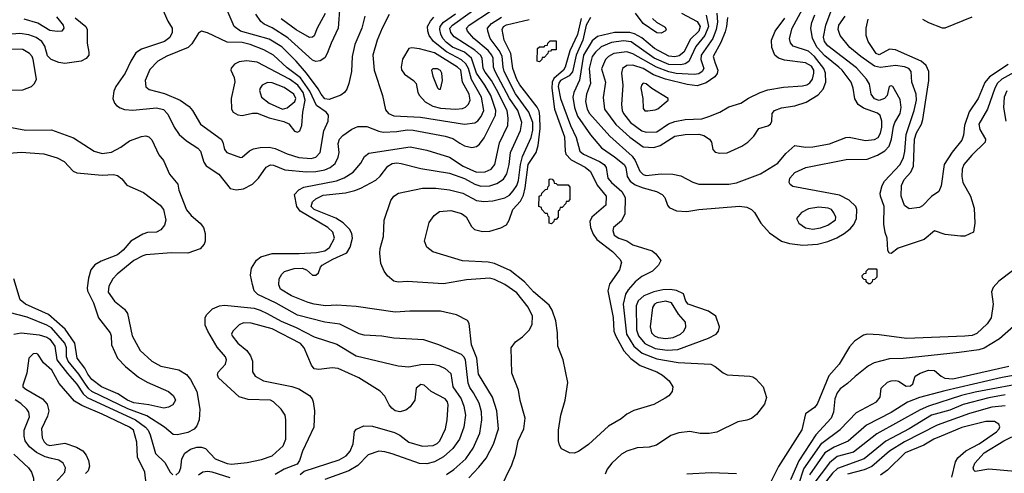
# Model space of a CAD drawing. Extents: x 997028 to 1115134, y 536408 to 618974.
# Tile 223 of 256: x 1041125 to 1047679, y 582028 to 585051. Entities that reach past the tile are written whole.
import ezdxf

# ---------------------------------------------------------------- set-up
doc = ezdxf.new("R2010")
doc.units = 0

msp = doc.modelspace()

# ---------------------------------------------------------------- linework, layer by layer
at = {"layer": '0CON10XD'}
for points in [[(1043965, 582020.3), (1044015, 582052.7), (1044094.1, 582125), (1044143.6, 582196.4), (1044187.1, 582295), (1044200, 582385), (1044198, 582438), (1044184.2, 582495), (1044144.8, 582564.8), (1044120.5, 582600.5), (1044109.2, 582629.2), (1044092, 582785), (1044082.2, 582805), (1044065, 582820), (1043915, 582883.5), (1043815, 582916.5), (1043615, 582928.2), (1043535, 582942.7), (1043418.3, 582948.3), (1043385, 582958.2), (1043255, 583021.3), (1043155, 583035.9), (1042975, 583082.3), (1042832.2, 583162.2), (1042709.8, 583219.8), (1042686.5, 583245), (1042673.7, 583286.3), (1042661.7, 583348.3), (1042668.9, 583395), (1042700.6, 583449.4), (1042729.1, 583470.9), (1042805, 583492), (1042985, 583492), (1043100.4, 583499.6), (1043155, 583510.6), (1043187.4, 583532.6), (1043220, 583595), (1043209.5, 583635), (1043175.6, 583665.6), (1042992.4, 583775), (1042970.6, 583805), (1042954.4, 583885), (1042983, 583917), (1043015.7, 583934.3), (1043233.4, 583976.6), (1043284, 583996), (1043344.3, 584035.7), (1043395.6, 584095), (1043420, 584140), (1043449.1, 584160.9), (1043725, 584204.1), (1043835, 584180.7), (1043985, 584135.3), (1044077.3, 584075), (1044165, 584034), (1044223.1, 584036.9), (1044262.9, 584055), (1044287.5, 584085), (1044318.7, 584231.3), (1044373.8, 584345), (1044376.5, 584395), (1044368.8, 584445), (1044299.3, 584585), (1044265, 584645.7), (1044222.2, 584702.2), (1044210.3, 584725), (1044204, 584795), (1044192, 584815), (1044155, 584847.9), (1044015.8, 584935.8), (1043993.6, 584965), (1043989, 584995), (1044005.7, 585015), (1044225, 585172.2)], [(1045785, 584161.9), (1045835, 584164.5), (1045931.4, 584208.6), (1045972, 584235), (1046012, 584275), (1046044.2, 584325.8), (1046105, 584342.9), (1046122, 584355), (1046131.4, 584375), (1046134.3, 584425), (1046149.2, 584445), (1046195, 584464.6), (1046284.2, 584475.8), (1046359.8, 584500.2), (1046440, 584550), (1046472.7, 584587.3), (1046490, 584635), (1046488.6, 584695), (1046478.4, 584725), (1046415, 584805.2), (1046375, 584841.3), (1046272.5, 584875), (1046255, 584896.7), (1046248.1, 584925), (1046266.2, 584995), (1046363.9, 585175)], [(1042071.3, 585131.3), (1042110.2, 585040.2), (1042139.6, 584995), (1042140, 584965), (1042125, 584933.1), (1042088.1, 584905), (1041935.3, 584854.7), (1041899.1, 584830.9), (1041863.8, 584775), (1041826.9, 584695), (1041765, 584606.2), (1041751.9, 584575), (1041744.2, 584525), (1041755.6, 584495.6), (1041769.1, 584479.1), (1041793.2, 584463.2), (1041823.4, 584453.4), (1041877, 584447), (1042035, 584464.3), (1042081.5, 584451.5), (1042110.7, 584420.7), (1042153.2, 584335), (1042186.7, 584285), (1042234.2, 584244.2), (1042310, 584195), (1042328.5, 584175), (1042350.7, 584100.7), (1042367.1, 584077.1), (1042451.1, 584021.1), (1042525, 583925.8), (1042565, 583917.5)], [(1043421.8, 585075), (1043403.3, 584995), (1043355.3, 584885), (1043337.7, 584805), (1043334.5, 584705), (1043316.7, 584625), (1043301.5, 584588.5), (1043285.8, 584565), (1043263.1, 584546.9), (1043185, 584519.3), (1043155, 584524.3), (1043131.1, 584555), (1043111.1, 584591.1), (1043033.6, 584693.6), (1042964.4, 584774.4), (1042869.6, 584869.6), (1042785, 584921), (1042595, 584973.7), (1042553.3, 585005), (1042493.5, 585145)], [(1043256.1, 585145), (1043245.4, 584994.6), (1043197.5, 584895), (1043172.2, 584825), (1043155, 584797.5), (1043125, 584776.9), (1043095, 584772.2), (1043075, 584780.9), (1042910.7, 584930.7), (1042805, 584996.2), (1042751.3, 585021.3), (1042729.4, 585039.4), (1042697.4, 585087.4)], [(1044115, 581997.9), (1044181.6, 582068.4), (1044230.1, 582129.9), (1044277.7, 582222.3), (1044311.3, 582325), (1044301.2, 582445), (1044272.8, 582535), (1044179.4, 582689.4), (1044166.7, 582795), (1044131.2, 582885), (1044115.9, 583025.9), (1044105.9, 583045.9), (1044033.2, 583083.2), (1043925, 583107.5), (1043721.7, 583108.3), (1043625, 583101.8), (1043365, 583139.6), (1043235, 583149.1), (1043160, 583145), (1043085, 583155.8), (1043045, 583165.9), (1042935, 583210), (1042860, 583255), (1042850, 583285), (1042853, 583323), (1042868.9, 583355), (1042888.1, 583371.9), (1042952.9, 583392.9), (1043005.4, 583395.4), (1043034, 583385), (1043075, 583348.6), (1043095, 583349.2), (1043114, 583365), (1043127.3, 583402.7), (1043138.8, 583415), (1043208.2, 583455), (1043302.7, 583497.3), (1043325.3, 583534.7), (1043340.3, 583595), (1043336.6, 583625), (1043320.8, 583655), (1043277.7, 583697.7), (1043228.5, 583728.5), (1043084.7, 583785), (1043065.8, 583805), (1043074, 583836), (1043095, 583856.8), (1043145, 583881.6), (1043292.9, 583897.1), (1043355, 583912.2), (1043395, 583929.1), (1043495, 583981.5), (1043525, 584008.1), (1043576.2, 584075), (1043605, 584091.6), (1043635, 584096.1), (1043665, 584092.6), (1043795, 584058.8), (1043985, 584028.8), (1044085, 583991.5), (1044155, 583953.8), (1044195, 583942.3), (1044255, 583943.2), (1044301.8, 583958.2), (1044345, 583987.7), (1044367, 584023), (1044382.5, 584085), (1044392.7, 584165), (1044458.2, 584311.8), (1044466.5, 584365), (1044440, 584445), (1044386, 584525), (1044288.9, 584705), (1044279.5, 584735), (1044276.8, 584795), (1044268.3, 584815), (1044243.6, 584845), (1044147.9, 584925), (1044105.3, 584975), (1044099.1, 584995), (1044116.7, 585015), (1044265, 585112.3)], [(1046337.3, 583547.3), (1046435, 583554.8), (1046505, 583572.5), (1046563.6, 583596.4), (1046613.7, 583626.3), (1046652.2, 583657.8), (1046676, 583685), (1046695.3, 583725), (1046696.5, 583785), (1046690.3, 583805), (1046645, 583848.7), (1046581.5, 583881.5), (1046270.2, 583940.2), (1046252.4, 583952.4), (1046245.6, 583965), (1046250.4, 583995), (1046285, 584032.1), (1046356.6, 584066.6), (1046625, 584118.1), (1046765, 584122.1), (1046835, 584147.1), (1046883.9, 584176.1), (1046911.5, 584208.5), (1046928.1, 584255), (1046941, 584339), (1046949.5, 584365), (1046984.7, 584425), (1046992.9, 584465), (1046985, 584518.8), (1046935.8, 584605), (1046925, 584610.8), (1046912.9, 584605), (1046897.8, 584545), (1046881.1, 584525), (1046845, 584511.7), (1046815, 584523.6), (1046791.3, 584555), (1046780.9, 584620.9), (1046761.8, 584655), (1046695, 584730.2), (1046505, 584876.4), (1046482.5, 584905), (1046475.2, 584935), (1046489.8, 585015), (1046545, 585163.9)], [(1041495, 585063.6), (1041564.4, 585005), (1041573.1, 584985), (1041573.1, 584895), (1041585.8, 584835), (1041584.2, 584815), (1041567.4, 584792.6), (1041535, 584774.5), (1041425, 584759.4), (1041385, 584766.3), (1041335, 584786.4), (1041310.5, 584810.5), (1041291.6, 584875), (1041272.9, 584905), (1041235, 584932.6), (1041185, 584949.6), (1041125, 584959), (1041045, 584951.6)], [(1041369.3, 585069.3), (1041415.3, 585015), (1041419.2, 584995), (1041405, 584974.6), (1041375, 584971.3), (1041325, 584979.1), (1041246.8, 585026.8), (1041155, 585053.4)], [(1042565, 583917.5), (1042615, 583924.2), (1042674.6, 583955.4), (1042715, 583995.7), (1042765, 584067.5), (1042795, 584084.6), (1042815, 584081.8), (1042890.6, 584050.6), (1043035, 584036.5), (1043095, 584038.9), (1043155, 584050.2), (1043192.2, 584065), (1043225, 584091.9), (1043245.4, 584135), (1043251.3, 584165), (1043245.4, 584225.4), (1043253.2, 584255), (1043275, 584278.5), (1043335, 584322.1), (1043375, 584340), (1043435, 584338.5), (1043515, 584306.9), (1043545, 584302), (1043635, 584305.3), (1043705, 584316.8), (1043745, 584313.7), (1043956, 584275), (1044008.1, 584258.1), (1044055, 584227.7), (1044085, 584209.6), (1044135, 584200), (1044165, 584205.6), (1044185, 584222.2), (1044215.6, 584264.4), (1044277.2, 584382.8), (1044290.9, 584415), (1044293.7, 584445), (1044261.4, 584545), (1044221, 584615), (1044165, 584693.8), (1044131.4, 584795), (1044085, 584834.8), (1044005, 584868.6), (1043965, 584897.8), (1043942.4, 584925), (1043928.2, 584955), (1043920.5, 584985), (1043923.1, 585005), (1043946.6, 585033.4), (1044025, 585088.9)], [(1043157.8, 585092.2), (1043105.5, 584994.5), (1043085, 584943.1), (1043075, 584933.5), (1043055, 584932.7), (1042965, 584983.7), (1042865, 585056.3)], [(1043585, 585084.4), (1043538.2, 584995), (1043505, 584914), (1043476, 584815), (1043483.8, 584715), (1043540.8, 584545), (1043559.1, 584449.1), (1043578.9, 584425), (1043615, 584409.5), (1043792, 584402), (1044085, 584354.7)], [(1044322, 581925), (1044401.4, 582085), (1044424.3, 582155), (1044443.3, 582245), (1044480.8, 582325), (1044490, 582395), (1044455.9, 582514.1), (1044445, 582582.5), (1044401.2, 582695), (1044396.2, 582865), (1044424, 582905), (1044472.4, 582937.6), (1044518.6, 582985), (1044535, 583022.5), (1044537.3, 583075), (1044508.8, 583135), (1044435, 583229.6), (1044355, 583286.5), (1044285, 583320), (1044255, 583327.4), (1044098.2, 583318.2), (1043945, 583290), (1043705, 583306.9), (1043645, 583301.9), (1043615, 583309.2), (1043574, 583345), (1043552, 583375), (1043529.2, 583425), (1043521.1, 583495), (1043523.6, 583526.4), (1043545.6, 583605), (1043550, 583715), (1043595, 583846.2), (1043616, 583875), (1043646.7, 583895), (1043805, 583927.9), (1043895, 583928.2), (1043985, 583917.1), (1044075, 583895.9), (1044165, 583846.4), (1044215, 583840.2), (1044275, 583844.3), (1044355, 583864.3), (1044385, 583882.1), (1044410.6, 583909.4), (1044433.9, 583946.1), (1044445, 583979.4), (1044458.4, 584085), (1044471.7, 584138.3), (1044530, 584265), (1044540, 584315), (1044539.9, 584365), (1044514.5, 584435), (1044425, 584557.3), (1044350, 584705), (1044342, 584735), (1044337, 584807), (1044316.2, 584845), (1044255.8, 584925), (1044240, 584975), (1044239.7, 584995), (1044265.9, 585025), (1044331.9, 585068.1)], [(1044861.5, 585058.5), (1044837.5, 584952.5), (1044786, 584844), (1044756.4, 584733.6), (1044745, 584714.5), (1044680.1, 584659.9), (1044670.1, 584635), (1044666.9, 584595), (1044684.9, 584454.9), (1044750.7, 584269.3), (1044754.8, 584175), (1044761.1, 584155), (1044796.2, 584116.2), (1044887.7, 584067.7), (1044925, 584038.4), (1044967.7, 583947.7), (1045029.6, 583875), (1045026.7, 583815), (1044934, 583735), (1044920.7, 583705), (1044924, 583665), (1044941.3, 583621.3), (1044966, 583586), (1045069.6, 583505), (1045120, 583455), (1045130.8, 583435), (1045118, 583385), (1045051.4, 583288.6), (1045038.6, 583245), (1045074.7, 583065.3), (1045080.3, 582975), (1045092.4, 582942.4), (1045145.2, 582845.2), (1045192.4, 582792.4), (1045255.9, 582745.9), (1045365, 582703.3), (1045402.4, 582682.4), (1045447.1, 582645), (1045473.1, 582605), (1045467.6, 582572.4), (1045446, 582545), (1045422.1, 582527.9), (1045345, 582487.1), (1045213.1, 582446.9), (1045165, 582422), (1045128, 582392), (1045045, 582342), (1044910.9, 582219.1), (1044845, 582173.3), (1044815, 582163.1), (1044785, 582164.3), (1044731.7, 582191.7), (1044718.1, 582215), (1044711.1, 582245), (1044711.1, 582315), (1044727.1, 582415), (1044755.9, 582515.9), (1044772.7, 582632.7), (1044742.5, 582785), (1044706.5, 582875), (1044703.6, 582965), (1044692.9, 583045), (1044670, 583115), (1044648.3, 583148.3), (1044545, 583237.5), (1044485, 583303.5), (1044388.7, 583378.7), (1044285, 583425.3), (1044244.1, 583434.1), (1044072.9, 583442.9), (1043875, 583503.5), (1043834, 583535), (1043820, 583575), (1043850.9, 583699.1), (1043883.7, 583746.3), (1043918.3, 583771.7), (1043995, 583779.6), (1044065, 583758.9), (1044096.8, 583736.8), (1044132.2, 583672.2), (1044152.8, 583652.8), (1044205, 583639.7), (1044255, 583642.2), (1044327.2, 583662.8), (1044365, 583684.5), (1044383.2, 583715), (1044406.4, 583785), (1044458.6, 583841.4), (1044478.6, 583881.4), (1044490.5, 583929.5), (1044508.6, 584085), (1044563, 584165), (1044577, 584213), (1044590, 584325), (1044587.5, 584407.5), (1044581.6, 584441.6), (1044568.8, 584468.8), (1044455, 584616.6), (1044435, 584652.9), (1044407.5, 584725), (1044395.1, 584825.1), (1044350.7, 584915), (1044336.2, 584985), (1044345.3, 585005), (1044365, 585017.3), (1044515, 585051.2)], [(1044085, 584354.7), (1044155, 584363.3), (1044175, 584377.5), (1044196.7, 584405), (1044214.3, 584445), (1044199.7, 584535), (1044132.4, 584652.4), (1044111.4, 584725), (1044095, 584757.1), (1044065, 584784.2), (1043965, 584837.1), (1043879.8, 584905), (1043851.1, 584945), (1043841.4, 584975), (1043840.2, 585005), (1043858.3, 585041.7), (1043881.5, 585068.5)], [(1044925, 585064.7), (1044895.1, 585015), (1044873.7, 584915), (1044828.4, 584815), (1044805.5, 584704.5), (1044783.3, 584676.7), (1044724.8, 584645), (1044712.9, 584627.1), (1044709.1, 584605), (1044725, 584525.5), (1044791.2, 584345), (1044829.8, 584265), (1044853.1, 584175), (1044878.2, 584155), (1044985.1, 584105.1), (1045014.6, 584085), (1045028, 584065), (1045040, 583995), (1045064.7, 583965), (1045132.5, 583905), (1045154.7, 583865), (1045152.8, 583757.2), (1045130.2, 583709.8), (1045078.1, 583665), (1045072.1, 583645), (1045081.1, 583615), (1045112, 583595), (1045166.9, 583576.9), (1045205, 583549.4), (1045335, 583510), (1045359.5, 583489.5), (1045392.5, 583445), (1045376.7, 583415), (1045336, 583375), (1045265, 583338.5), (1045222.2, 583305), (1045175, 583250), (1045158.3, 583221.7), (1045142, 583155), (1045164.8, 582955), (1045213.1, 582875), (1045268.9, 582828.9), (1045365, 582791.1), (1045507.3, 582767.3), (1045724.1, 582755.9), (1045755, 582740), (1045806.8, 582696.8), (1045835, 582684.2), (1045985, 582676.2), (1046005, 582670), (1046025, 582656.7), (1046073.3, 582605), (1046096.1, 582533.9), (1046082.3, 582487.7), (1046029.7, 582420.3), (1045995, 582393.3), (1045965, 582381.2), (1045905, 582371.2), (1045765, 582302.5), (1045715, 582293.1), (1045653.2, 582293.2), (1045585, 582306.9), (1045511.7, 582298.3), (1045459.8, 582280.2), (1045364.4, 582215.6), (1045315, 582202.5), (1045235, 582196.7), (1045165, 582176.4), (1045130, 582155), (1045067.1, 582095), (1045035.8, 582055), (1045021.2, 582021.2)], [(1045530.5, 585095), (1045635, 585038.2), (1045655.1, 585005), (1045644.4, 584975), (1045589, 584921), (1045545, 584833.9), (1045515, 584809.5), (1045485, 584802.8), (1045445, 584808), (1045349.3, 584859.3), (1045265, 584930.2), (1045216.7, 584956.7), (1045185, 584966.1), (1045085, 584966.4), (1044971, 584939), (1044935, 584909.3), (1044877.7, 584815), (1044851.8, 584648.2), (1044813.7, 584565), (1044806.5, 584535), (1044818, 584465), (1044837.8, 584407.8), (1044925, 584283.1), (1044997.5, 584197.5), (1045085, 584137.9), (1045149.1, 584085), (1045160, 584065), (1045169.3, 584005), (1045188.2, 583975), (1045221, 583951), (1045275, 583929.6), (1045364, 583905), (1045401.4, 583885), (1045418.1, 583865), (1045435.7, 583815.7), (1045448.8, 583798.8), (1045497, 583777), (1045565, 583772.5), (1045645, 583786.7), (1045915, 583808.9), (1045965, 583801.5), (1045995.4, 583785.4), (1046015.5, 583765.5), (1046056.9, 583695), (1046115, 583631.4), (1046195, 583574.4), (1046248.5, 583558.5), (1046337.3, 583547.3)], [(1045695, 585080.4), (1045710.3, 585005), (1045685.2, 584945), (1045625, 584871.6), (1045578.7, 584771.3), (1045555, 584756.5), (1045525, 584750.1), (1045445, 584753.2), (1045348.1, 584795), (1045195, 584902.6), (1045145, 584910.2), (1045065, 584899.8), (1044995, 584869), (1044957.6, 584835), (1044935, 584804.6), (1044915.2, 584725), (1044924.8, 584625.2), (1044897.5, 584555), (1044890, 584505), (1044901.9, 584455), (1044917.7, 584425), (1045052.8, 584275), (1045201.7, 584141.7), (1045222.4, 584112.4), (1045252.3, 584042.3), (1045275, 584018.4), (1045295, 584012.9), (1045395, 584023.8), (1045472, 584022), (1045525, 584010.6), (1045605, 583967.5), (1045645, 583953.8), (1045845, 583953.8)], [(1045764.9, 585094.9), (1045769.1, 585035), (1045761.7, 584985), (1045738.5, 584925), (1045660.6, 584815), (1045658.1, 584785), (1045677.5, 584725), (1045667.3, 584705), (1045645, 584689.6), (1045615, 584685.5), (1045495, 584693.1), (1045445, 584703), (1045364.4, 584734.4), (1045205, 584824.4), (1045165, 584837.2), (1045080.6, 584825), (1045045, 584805.9), (1045024.4, 584785.6), (1044997.3, 584722.7), (1045024.1, 584634.1), (1045008.1, 584531.9), (1045018.4, 584455), (1045092.6, 584352.6), (1045185, 584267.7), (1045275, 584204.2), (1045345, 584199.3), (1045387.1, 584212.9), (1045485, 584273.6), (1045555, 584286.8), (1045645, 584288.8), (1045678.6, 584278.6), (1045717.1, 584255), (1045730, 584235), (1045739.2, 584185), (1045755, 584168), (1045785, 584161.9)], [(1045836.4, 585065), (1045830.4, 585005), (1045820.4, 584969.6), (1045791.7, 584898.3), (1045741.7, 584805), (1045755, 584760.9), (1045771.6, 584715), (1045766.7, 584693.3), (1045750.9, 584669.1), (1045695, 584629.4), (1045635, 584610), (1045568.3, 584618.3), (1045424.4, 584654.4), (1045344.2, 584684.2), (1045275, 584726.4), (1045205, 584747.9), (1045165.2, 584744.8), (1045136.2, 584725), (1045130.3, 584695), (1045140, 584615), (1045130.5, 584485), (1045134.8, 584445), (1045143.8, 584425), (1045190, 584365), (1045265, 584309.8), (1045295, 584300.7)], [(1045337.9, 585057.9), (1045363.8, 585033.8), (1045420.9, 585000.9), (1045428.8, 584985), (1045424.1, 584975.9), (1045395, 584960.8), (1045365, 584964.4), (1045275, 585024.4), (1045224.8, 585094.8)], [(1045295, 584300.7), (1045365, 584303.6), (1045444.2, 584355.8), (1045485, 584372.4), (1045555, 584385.3), (1045665, 584390.7), (1045712, 584405), (1045784, 584435), (1045845, 584471.1), (1045925, 584494.4), (1045975, 584527.5), (1046053.4, 584566.6), (1046105, 584584.5), (1046208.6, 584601.4), (1046335, 584609.4), (1046365, 584617.1), (1046385, 584630), (1046400.8, 584655), (1046410.7, 584695), (1046410.5, 584715), (1046395, 584740.2), (1046355, 584763.5), (1046215, 584780.9), (1046175, 584793.8), (1046151.1, 584815), (1046131.5, 584865), (1046128.8, 584915), (1046153.3, 584975), (1046218.4, 585061.6)], [(1045845, 583953.8), (1045895, 583964.4), (1046055, 584023.1), (1046172, 584095), (1046225, 584158.6), (1046285, 584212), (1046355, 584201.1), (1046405, 584202.5), (1046515.9, 584224.1), (1046623.3, 584265), (1046645, 584267.8), (1046755, 584244.7), (1046815, 584252.5), (1046838.5, 584265), (1046855, 584295.7), (1046862.8, 584335), (1046862.5, 584375), (1046851.4, 584411.4), (1046835, 584427.7), (1046740.7, 584460.7), (1046704.8, 584484.8), (1046684.2, 584524.3), (1046672.8, 584595), (1046659.1, 584635), (1046599.2, 584715), (1046577.6, 584735), (1046485, 584809), (1046433.5, 584865), (1046402.2, 584925), (1046390.8, 584995), (1046397.4, 585032.6), (1046417.2, 585082.8)], [(1047825.5, 584744.5), (1047662.1, 584655), (1047632.9, 584627.1), (1047614.6, 584595.4), (1047565.6, 584454.4), (1047508.8, 584355), (1047515, 584320), (1047554, 584255), (1047552, 584235), (1047461.8, 584148.2), (1047408.5, 584085), (1047397.5, 584055), (1047396.2, 584005), (1047403.1, 583965), (1047452.9, 583875), (1047477.5, 583795), (1047483.3, 583695), (1047472.5, 583635), (1047415, 583609.2), (1047387.3, 583607.3), (1047285, 583618.9), (1047215, 583643.3), (1047145.8, 583585), (1046972.5, 583527.5), (1046925, 583493.3), (1046912.5, 583495), (1046903.3, 583515), (1046898, 583595), (1046885, 583632.5), (1046877.6, 583687.6), (1046877.9, 583805), (1046854.4, 583875), (1046853.1, 583895), (1046866.5, 583945), (1046881.5, 583975), (1046984.6, 584085), (1047007.6, 584132.4), (1047017.5, 584172.5), (1047025.2, 584285), (1047079.3, 584445), (1047093.6, 584515), (1047092.5, 584555), (1047063.5, 584635), (1047058, 584705), (1047042.7, 584725), (1047015, 584736.8), (1046955, 584746.1), (1046855, 584732.2), (1046815, 584742.2), (1046723.9, 584805), (1046650.8, 584865), (1046585, 584945.7), (1046572.7, 584985), (1046578.2, 585015), (1046619.2, 585075)], [(1047705, 584752.5), (1047580.6, 584669.4), (1047548, 584632), (1047503.9, 584525), (1047444.2, 584435.8), (1047414.4, 584345.6), (1047407.9, 584282.1), (1047395, 584248.1), (1047331.7, 584168.3), (1047278.7, 584085), (1047257.4, 583942.6), (1047243.4, 583906.6), (1047195, 583872.9), (1047135, 583811.1), (1047115, 583799.1), (1047045, 583791.5), (1047015, 583812.9), (1046992.9, 583875), (1046994.7, 583945), (1047010.9, 583985), (1047055.8, 584034.2), (1047074, 584075), (1047080.9, 584255), (1047093.3, 584296.7), (1047126.8, 584355), (1047136.6, 584385), (1047176.4, 584645), (1047176.5, 584705), (1047158.4, 584745), (1047124.1, 584774.1), (1046955, 584850.9), (1046915, 584853.6), (1046845, 584816.7), (1046825, 584826.2), (1046771.5, 584905), (1046759.1, 584945), (1046759.1, 584995), (1046771.8, 585055)], [(1047135, 585055.4), (1047175, 585032.3), (1047265, 584997.7), (1047285, 584996.1), (1047465, 585069)], [(1043065, 584124.8), (1043095.4, 584135), (1043124.8, 584165.2), (1043149.7, 584310.3), (1043178, 584375), (1043180, 584415), (1043164.3, 584435), (1043099.7, 584479.7), (1043055.9, 584575), (1042995, 584663.8), (1042905, 584730.9), (1042815, 584815.2), (1042751, 584851), (1042659.4, 584885), (1042605, 584898), (1042505, 584901.6), (1042375, 584963.1), (1042335, 584974.2), (1042315, 584962), (1042270.1, 584889.9), (1042245.6, 584865), (1042105, 584808.9), (1042044.3, 584775), (1041991.1, 584718.9), (1041959.1, 584645), (1041965, 584603.8), (1041986.7, 584585), (1042088.5, 584558.5), (1042192, 584515), (1042252.4, 584472.4), (1042275, 584446), (1042327.8, 584355), (1042466, 584255), (1042478, 584235), (1042488, 584185), (1042504, 584165), (1042595, 584132.5), (1042606.2, 584135), (1042653.6, 584176.4), (1042680.2, 584189.8), (1042725, 584198.9), (1042785, 584200.7), (1042825, 584192.8), (1042906.1, 584156.1), (1042983.4, 584133.4), (1043065, 584124.8)], [(1044585, 584770), (1044570, 584775), (1044571.7, 584858.3), (1044585, 584870), (1044615, 584870), (1044621.7, 584878.3), (1044638.3, 584881.7), (1044640, 584895), (1044655, 584910), (1044695, 584910), (1044695, 584850), (1044665, 584850), (1044658.3, 584841.7), (1044641.7, 584838.3), (1044640, 584825), (1044615, 584800), (1044601.7, 584798.3), (1044600, 584785), (1044585, 584770)], [(1041038.1, 584581.9), (1041145, 584584.4), (1041204.1, 584605.9), (1041223.3, 584625), (1041236.4, 584653.6), (1041215.5, 584785), (1041208.5, 584805), (1041190.6, 584825), (1041145, 584851.5), (1041045, 584854.2), (1040943.9, 584896.1), (1040865, 584901.2), (1040834.7, 584895.3), (1040819.4, 584885), (1040808.2, 584855), (1040815.4, 584805), (1040884.6, 584715), (1040890.8, 584645), (1040909, 584619), (1040945, 584597.1), (1040982.1, 584587.9), (1041038.1, 584581.9)], [(1044025, 584454.3), (1044071.8, 584458.2), (1044093.1, 584466.9), (1044112.6, 584487.4), (1044123.9, 584515), (1044115.6, 584555), (1044071.4, 584635), (1044061.2, 584715), (1044039.2, 584735), (1043885, 584830.7), (1043785, 584857.3), (1043735, 584864), (1043715, 584860), (1043672.7, 584787.3), (1043663.3, 584735), (1043666.3, 584716.3), (1043687.1, 584687.1), (1043745.6, 584645), (1043763.1, 584625), (1043775.6, 584565), (1043785.6, 584545), (1043822.8, 584502.8), (1043874.5, 584474.5), (1043925, 584461.9), (1044025, 584454.3)], [(1042975, 584300.8), (1042989.1, 584310.9), (1043003.5, 584346.5), (1043009.8, 584435), (1043026.2, 584515), (1043012.1, 584565), (1042975.8, 584615), (1042920.3, 584655), (1042705, 584768), (1042635, 584777.5), (1042585, 584769.2), (1042555, 584754), (1042533, 584727), (1042530.8, 584715), (1042553.1, 584665), (1042557.1, 584637.1), (1042532.5, 584525), (1042534.3, 584455), (1042545.8, 584435), (1042577.3, 584417.3), (1042605, 584411.5), (1042675, 584428.5), (1042705, 584428), (1042786.1, 584396.1), (1042882.9, 584372.9), (1042917, 584357), (1042955, 584307.5), (1042975, 584300.8)], [(1043925, 584587.5), (1043938.1, 584645), (1043935.5, 584695), (1043925, 584711.4), (1043905, 584723.3), (1043875.6, 584724.4), (1043865.7, 584714.3), (1043873.8, 584675), (1043905, 584596.7), (1043915, 584587.5), (1043925, 584587.5)], [(1042875, 584454.7), (1042905, 584464), (1042955.8, 584505), (1042963.2, 584525), (1042949.1, 584555), (1042885, 584598.2), (1042805, 584630.9), (1042775, 584631.5), (1042740, 584615), (1042724.6, 584595.4), (1042721.7, 584578.3), (1042733.5, 584535), (1042785, 584494.7), (1042875, 584454.7)], [(1045305, 584444.2), (1045355, 584449.2), (1045373.2, 584456.8), (1045441.2, 584515), (1045441.2, 584525), (1045333.1, 584593.1), (1045295, 584624.4), (1045275, 584627.8), (1045263.6, 584615), (1045260, 584595), (1045273.3, 584525), (1045275, 584460), (1045285, 584444.2), (1045305, 584444.2)], [(1047695, 584577.3), (1047677.3, 584535), (1047672.1, 584465), (1047689.6, 584375)], [(1041045, 584337.1), (1041166.2, 584313.8), (1041336.2, 584316.2), (1041483.6, 584263.6), (1041620, 584175), (1041675, 584158.2), (1041735, 584169.1), (1041798.8, 584201.2), (1041856.4, 584243.6), (1041935, 584272.9), (1041965, 584277.5), (1041985, 584270), (1042005, 584251.2), (1042051.1, 584151.1), (1042082.6, 584112.6), (1042121.4, 584021.4), (1042178, 583955), (1042184.3, 583914.3), (1042235, 583784.2), (1042266.2, 583746.2), (1042326, 583695), (1042348, 583665), (1042360, 583625), (1042358.8, 583575), (1042353.3, 583555), (1042325.8, 583524.2), (1042245, 583495.7), (1042135, 583496.2), (1041965.3, 583484.7), (1041945, 583478), (1041885, 583446.2), (1041773.8, 583355), (1041745.4, 583325), (1041718.7, 583275), (1041713.3, 583235), (1041755, 583175.5), (1041821.5, 583121.5), (1041843.6, 583093.6), (1041874.1, 582945), (1041926.4, 582846.4), (1042005.6, 582775), (1042065, 582741.2), (1042185, 582717.5), (1042235.3, 582685.3), (1042262.7, 582652.7), (1042303, 582573), (1042323.8, 582455), (1042318.9, 582385), (1042303.3, 582345), (1042287.3, 582322.7), (1042245, 582299.1), (1042175, 582283.5), (1042147.2, 582287.2), (1042088.5, 582335), (1041971.7, 582411.7), (1041845, 582457.7), (1041605, 582573.7), (1041585, 582590.2), (1041562.4, 582622.4), (1041518.7, 582688.7), (1041448.6, 582775), (1041437.3, 582805), (1041435.5, 582865), (1041424.8, 582895), (1041337.4, 582997.4), (1041305, 583016.2), (1041175, 583067.5), (1040995.3, 583115.3)], [(1041055, 584161.5), (1041135, 584167.9), (1041285, 584156.9), (1041375, 584130.9), (1041420, 584105), (1041481.5, 584041.5), (1041505, 584030), (1041675, 584015.6), (1041749.3, 584019.3), (1041775, 584013.1), (1041805, 583990.8), (1041838.8, 583948.8), (1041948.8, 583898.8), (1042060.5, 583815), (1042083.1, 583785), (1042097.5, 583715), (1042088.1, 583681.9), (1042065, 583650), (1042035, 583634.5), (1041975, 583632.1), (1041945, 583622.3), (1041865, 583573.9), (1041813.1, 583515), (1041775.6, 583484.4), (1041668.3, 583441.7), (1041625, 583416.9), (1041598.1, 583385), (1041582.1, 583327.9)], [(1044665, 583690), (1044650, 583695), (1044650, 583735), (1044641.7, 583741.7), (1044638.3, 583758.3), (1044625, 583760), (1044600, 583785), (1044598.3, 583798.3), (1044580, 583805), (1044582.5, 583875), (1044598.3, 583881.7), (1044600, 583895), (1044625, 583920), (1044638.3, 583921.7), (1044641.7, 583938.3), (1044650, 583945), (1044650, 583985), (1044655, 583990), (1044668.3, 583988.3), (1044680, 583975), (1044681.7, 583961.7), (1044695, 583960), (1044705, 583950), (1044775, 583950), (1044787.5, 583935), (1044787, 583853), (1044775, 583840), (1044761.7, 583838.3), (1044760, 583825), (1044735, 583800), (1044721.7, 583798.3), (1044718.3, 583781.7), (1044710, 583775), (1044710, 583735), (1044695, 583720), (1044681.7, 583718.3), (1044680, 583705), (1044665, 583690)], [(1046405, 583655.3), (1046455, 583664.1), (1046505, 583681.3), (1046555, 583716.2), (1046557.3, 583735), (1046544.6, 583764.6), (1046528, 583785), (1046506.2, 583795), (1046445, 583801.1), (1046375, 583790), (1046329.2, 583765), (1046296, 583725), (1046310, 583695), (1046355, 583663.9), (1046405, 583655.3)], [(1047733.8, 583376.2), (1047641.2, 583308.8), (1047603.9, 583266.1), (1047593.7, 583236.3), (1047604.6, 583155), (1047590.8, 583065), (1047563.5, 583025), (1047495, 582959.6), (1047465, 582947.3), (1047415, 582941.3), (1047026.7, 582926.7), (1046845, 582950.4), (1046765, 582954.4), (1046742.2, 582947.8), (1046682.4, 582907.6), (1046648.3, 582871.7), (1046579.6, 582755), (1046511.5, 582678.5), (1046432.4, 582487.6), (1046415, 582467.1), (1046355.4, 582424.6), (1046331.5, 582318.5), (1046176, 582074), (1046126.1, 581975)], [(1046785, 583290), (1046775, 583290), (1046760, 583305), (1046758.3, 583318.3), (1046745, 583320), (1046735, 583330), (1046733, 583347), (1046745, 583360), (1046758.3, 583361.7), (1046760, 583375), (1046775, 583390), (1046825, 583390), (1046830, 583385), (1046830, 583335), (1046815, 583320), (1046801.7, 583318.3), (1046800, 583305), (1046785, 583290)], [(1041582.1, 583327.9), (1041573.1, 583265), (1041576.9, 583245), (1041617.3, 583165), (1041648.8, 583065), (1041726.7, 582965), (1041733.1, 582945), (1041735.6, 582885), (1041776.5, 582795), (1041829.3, 582739.3), (1041915, 582668.8), (1041972.5, 582635), (1042115, 582572.2), (1042148.1, 582545), (1042163.1, 582515), (1042145, 582484.4), (1042115, 582468.5), (1042085, 582462.3), (1041984.1, 582484.1), (1041885, 582496.5), (1041843.4, 582515), (1041778.6, 582558.6), (1041670.4, 582605), (1041605, 582652.6), (1041579.6, 582689.6), (1041559, 582729), (1041506.6, 582795), (1041492, 582895), (1041428.4, 582988.4), (1041316.9, 583086.9), (1041164.4, 583155), (1041127.3, 583185), (1041084.9, 583324.9)], [(1045435, 582847.5), (1045505, 582853.6), (1045710.5, 582929.5), (1045760, 582955), (1045777.1, 582975), (1045782.9, 583005), (1045758.1, 583075), (1045709.1, 583109.1), (1045574.4, 583154.4), (1045559.1, 583175), (1045543.7, 583223.7), (1045496.6, 583246.6), (1045455, 583253.8), (1045405, 583251.1), (1045345, 583237), (1045279.2, 583210.8), (1045241.8, 583178.2), (1045227.4, 583145), (1045230.7, 582985), (1045244, 582944), (1045285, 582893.9), (1045355, 582858.7), (1045435, 582847.5)], [(1042165, 582015.4), (1042186.8, 582035), (1042197.3, 582065), (1042204, 582125), (1042225, 582162.1), (1042261.8, 582188.2), (1042305, 582201.2), (1042335, 582201.5), (1042362.4, 582192.4), (1042425, 582124.2), (1042505, 582093.2), (1042535, 582087.9), (1042639.8, 582100.2), (1042735, 582120.7), (1042805, 582144.7), (1042878.3, 582211.7), (1042896.5, 582255), (1042896.6, 582385), (1042891.1, 582415), (1042865, 582455.5), (1042815, 582504.5), (1042795, 582514.6), (1042645, 582520.4), (1042585, 582537.3), (1042447.5, 582665), (1042440.6, 582685), (1042445, 582701.2), (1042494.4, 582755), (1042502.1, 582785), (1042493.8, 582805), (1042438.6, 582868.6), (1042376.2, 582975), (1042360, 583015), (1042360, 583065), (1042367.5, 583085), (1042407.5, 583125), (1042455, 583144), (1042487.7, 583147.7), (1042685, 583127.4), (1042725, 583116.2), (1042773.2, 583093.2), (1042865, 583042.1), (1042965, 583000.2), (1043085, 582936.9), (1043235, 582888.5), (1043365, 582810.6), (1043645, 582743.8), (1043715, 582737.1), (1043795, 582752), (1043875, 582754.2), (1043915, 582745.8), (1043956.7, 582726.7), (1043995, 582692.9), (1044008.2, 582605), (1044062.5, 582525), (1044081.4, 582475), (1044091.4, 582415), (1044081.8, 582335), (1044051.8, 582255), (1044007.4, 582192.6), (1043945, 582136.7), (1043885, 582103.4), (1043835, 582091.9), (1043785, 582093.7), (1043605, 582157.8), (1043555, 582171.6), (1043515, 582174.7), (1043445, 582150.8), (1043375, 582080.6), (1043316, 582044), (1043155, 581986.8)], [(1045425, 582927.1), (1045475, 582933.3), (1045522.5, 582955), (1045545.6, 582975), (1045558.9, 583005), (1045555.6, 583035), (1045509.5, 583089.5), (1045463.6, 583165), (1045425, 583175.6), (1045365, 583164.1), (1045350, 583155), (1045336.6, 583133.4), (1045322, 583005), (1045330, 582965), (1045349.2, 582945), (1045375, 582933.3), (1045425, 582927.1)], [(1042991.1, 582018.9), (1043017.8, 582042.2), (1043251.2, 582118.8), (1043297.8, 582145), (1043324.5, 582175), (1043343.5, 582225), (1043352.7, 582307.3), (1043367.3, 582322.7), (1043415, 582344.2), (1043472.7, 582342.7), (1043618.8, 582298.8), (1043655, 582283.1), (1043714.2, 582235), (1043805, 582208), (1043876.5, 582213.5), (1043903.9, 582226.1), (1043922.5, 582245), (1043958.5, 582325), (1043970.4, 582385), (1043976.7, 582485), (1043971.8, 582505), (1043957.1, 582525), (1043864.2, 582574.2), (1043816.4, 582616.4), (1043795, 582619.2), (1043763.3, 582595), (1043754.5, 582515.5), (1043725, 582470), (1043695, 582448), (1043655, 582437.5), (1043625, 582444), (1043601.3, 582461.3), (1043583.8, 582483.8), (1043555, 582542), (1043523.8, 582575), (1043382, 582665), (1043245, 582725.5), (1043205, 582730.6), (1043115, 582718.8), (1043085, 582723.3), (1043068.3, 582748.3), (1043019.3, 582865), (1042995, 582893.5), (1042805, 582990), (1042665, 583028), (1042615, 583029.6), (1042585, 583016.4), (1042544.4, 582975), (1042535.8, 582955), (1042539.2, 582945), (1042577.1, 582895), (1042636.3, 582846.3), (1042661.3, 582811.3), (1042674.5, 582774.5), (1042675.6, 582705), (1042691.9, 582675), (1042748.8, 582645), (1042868.9, 582618.9), (1042937.1, 582607.1), (1042981.9, 582591.9), (1043055, 582546), (1043072.5, 582525), (1043078.6, 582505), (1043087.8, 582445), (1043081.9, 582335), (1043007.1, 582175), (1042987, 582113), (1042971.5, 582088.5), (1042885, 582054.4), (1042825, 582020.5)], [(1047795.8, 583055), (1047645.9, 582924.1), (1047545, 582862.2), (1047509, 582851), (1047377.2, 582832.8), (1047005, 582794.1), (1046915, 582790), (1046812, 582765), (1046775.3, 582744.7), (1046685, 582673.5), (1046634.7, 582625.3), (1046585, 582591.5), (1046565.7, 582564.3), (1046550.2, 582525), (1046542, 582435), (1046526.2, 582395), (1046423.9, 582285), (1046309.9, 582110.1), (1046255, 581984.4)], [(1041085.5, 582954.5), (1041135, 582964.6), (1041255, 582950.5), (1041305, 582935.8), (1041325, 582921.1), (1041358.1, 582875), (1041372.3, 582785), (1041443.3, 582693.3), (1041505, 582621), (1041548.2, 582558.2), (1041575, 582533.8), (1041895, 582383.2), (1041962.7, 582335), (1041979.8, 582315), (1041993.3, 582285), (1042029.6, 582159.6), (1042090.2, 582100.2), (1042127.5, 582035), (1042145, 582017.1)], [(1041967.4, 581957.4), (1041957.8, 582035), (1041909.4, 582135), (1041904.2, 582235), (1041883.4, 582315), (1041855.4, 582335), (1041675, 582422.9), (1041538.9, 582478.9), (1041489.2, 582509.2), (1041387.1, 582627.1), (1041339, 582715), (1041284.3, 582764.3), (1041245, 582821.5), (1041235, 582826.4), (1041215, 582823.6), (1041185.5, 582795), (1041171.5, 582695), (1041145.5, 582615), (1041146.7, 582605), (1041165, 582587.9), (1041275.8, 582525), (1041307.6, 582487.6), (1041319.6, 582445), (1041311, 582409), (1041270.7, 582325), (1041274.8, 582265), (1041287, 582237), (1041305, 582219.8), (1041325, 582212.4), (1041425, 582228.2), (1041503.1, 582203.1), (1041545, 582176.7), (1041568.1, 582148.1), (1041583.1, 582113.1), (1041590, 582075), (1041581.2, 582045), (1041563.6, 582026.4)], [(1046311.9, 581955), (1046345, 582057.7), (1046465, 582228.4), (1046585, 582319.7), (1046695.8, 582434.2), (1046827.1, 582505), (1046851.9, 582535), (1046858.1, 582595), (1046901.4, 582635), (1046925, 582644.6), (1046957.3, 582647.3), (1046975, 582642.9), (1047025, 582609.2), (1047055, 582611.4), (1047068.8, 582625), (1047086.2, 582675), (1047118, 582695), (1047175, 582715.8), (1047215, 582713.4), (1047259.1, 582675), (1047282.4, 582662.4), (1047335, 582657), (1047708.8, 582741.2)], [(1047925, 582714.1), (1047665, 582665.4), (1047281.7, 582578.3), (1047115, 582532.5), (1047035, 582501.2), (1046925, 582433.8), (1046761.4, 582348.6), (1046638.3, 582241.7), (1046545, 582202.7), (1046485, 582164.8), (1046381.3, 582018.7)], [(1047865, 582640.3), (1047485, 582569.1), (1047393.8, 582546.2), (1047174.9, 582475.1), (1047119, 582451), (1046829.5, 582290.5), (1046675, 582168.7), (1046565, 582139.4), (1046515, 582098.4), (1046405, 581951.1)], [(1047685, 582550.4), (1047575, 582531.5), (1047405, 582487.2), (1047315, 582449.8), (1047195, 582414.4), (1047045.6, 582324.4), (1046889, 582241), (1046745, 582125.2), (1046569, 582061), (1046535, 582027.8), (1046446.8, 581915)], [(1041124.7, 581785), (1041161.6, 581815), (1041250.8, 581865), (1041296.1, 581913.9), (1041365, 581968.4), (1041424.6, 582035), (1041430.8, 582065), (1041414.4, 582095), (1041385, 582116.1), (1041337.3, 582127.3), (1041295, 582138.6), (1041237.6, 582167.6), (1041190.4, 582205), (1041161.3, 582245), (1041154.7, 582275), (1041155.3, 582315), (1041190, 582405), (1041185.3, 582435), (1041173.2, 582455), (1041133.1, 582493.1), (1041095, 582517.5)], [(1047685, 582478.5), (1047595, 582467.8), (1047446.7, 582426.8), (1047231.8, 582348.2), (1047015, 582237), (1046915, 582175.6), (1046796.2, 582073.8), (1046745, 582050), (1046635, 582021.5)], [(1047328.6, 582001.4), (1047353.9, 582105), (1047369.1, 582130.9), (1047423, 582177), (1047512.3, 582225), (1047626.1, 582305), (1047645.4, 582325), (1047647.7, 582337.7), (1047641.1, 582355), (1047613.3, 582373.3), (1047555, 582372.1), (1047395, 582332.9), (1047258.5, 582275), (1047210, 582255), (1047143.5, 582216.5), (1047019.3, 582165), (1046900.5, 582049.5), (1046855, 582015.7)], [(1047750, 582040), (1047575, 582055.9), (1047485, 582040.9), (1047475, 582048), (1047471.5, 582065), (1047482.7, 582095), (1047544.1, 582165), (1047675, 582244.7), (1047729.4, 582270.6)], [(1041086.4, 582156.4), (1041183.9, 582065), (1041202.9, 582035), (1041216, 581996), (1041216.1, 581965), (1041204.6, 581945), (1041040.6, 581815)], [(1042525, 581997), (1042405, 582034.7), (1042375, 582039.2), (1042345, 582035.5), (1042315, 582015.5)], [(1045895, 582025.2), (1045728.2, 582031.8), (1045565, 582021.5)]]:
    msp.add_lwpolyline(points, dxfattribs=at)

doc.saveas('drawing.dxf')
